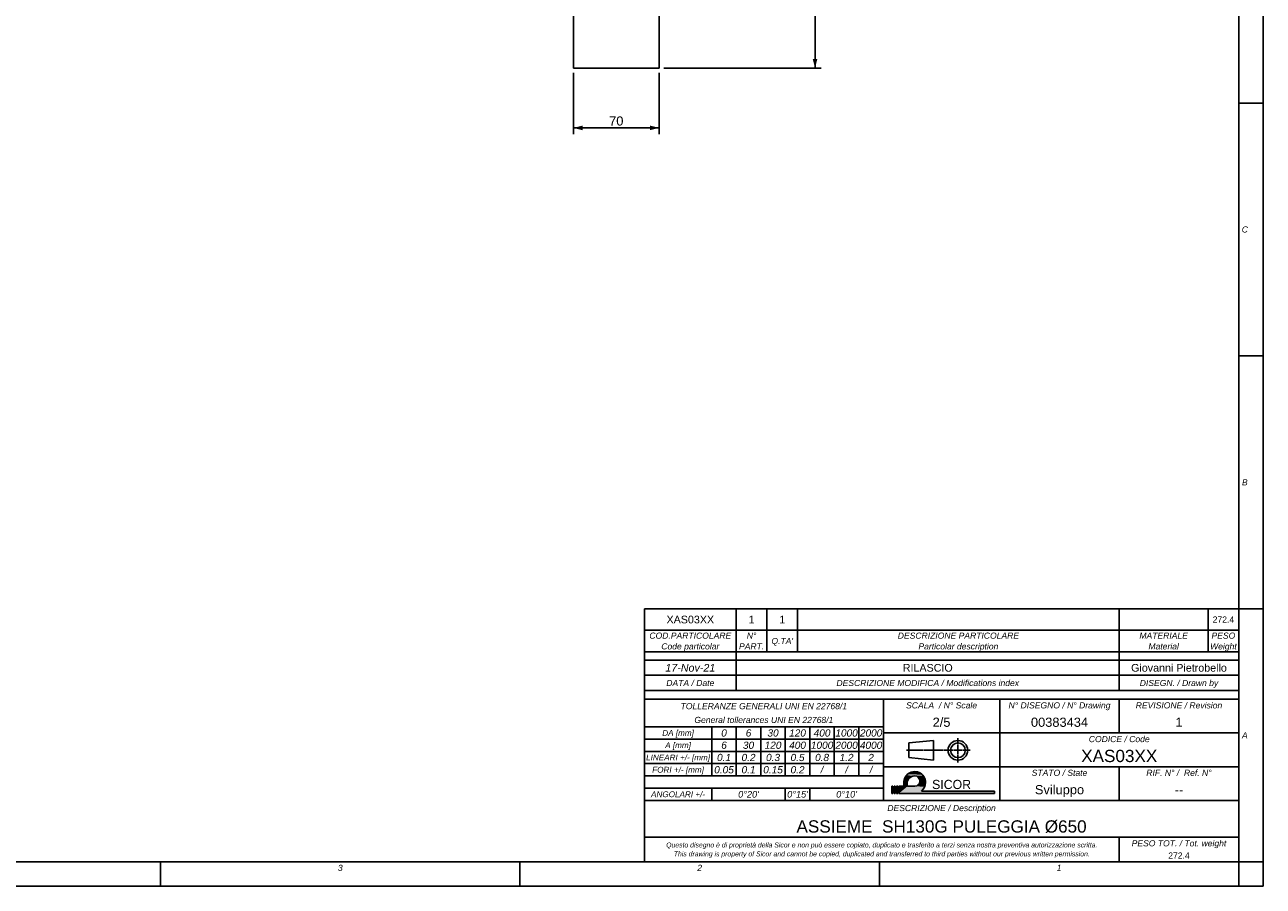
# Model space of a CAD drawing. Header units: millimetres. Extents: x 0 to 1189, y 0 to 841.
# Tile 54 of 68: x 785 to 1189, y 0 to 281. Entities that reach past the tile are written whole.
import ezdxf

# ---------------------------------------------------------------- set-up
doc = ezdxf.new("R2010")
doc.units = ezdxf.units.MM
doc.header["$LTSCALE"] = 65.395
doc.layers.get('0').update_dxf_attribs({"linetype": 'CONTINUOUS'})
doc.layers.add('7_ALL_NOTE', color=7, linetype='CONTINUOUS')
doc.styles.get("Standard").update_dxf_attribs({"font": 'arial.ttf'})
doc.styles.add('TEXTSTYLE_1', font='gdt', dxfattribs={"width": 0.8})
doc.styles.add('TEXTSTYLE_2', font='sqr721be.ttf')
doc.styles.add('TEXTSTYLE_3', font='ariali.ttf')
doc.styles.add('TEXTSTYLE_4', font='arial.ttf')
doc.styles.add('TEXTSTYLE_5', font='ariali.ttf')
doc.dimstyles.new('DIMSTYLE_1', dxfattribs={"dimtxt": 3, "dimasz": 3, "dimexe": 2, "dimexo": 1.5, "dimgap": 0.75, "dimtad": 1, "dimdec": 1, "dimlfac": 2.5, "dimdsep": 46, "dimtxsty": 'Standard', "dimblk": '_FILLED', "dimblk1": '_FILLED', "dimblk2": '_FILLED', "dimcen": 0.09, "dimadec": 1, "dimazin": 2, "dimtp": 0.3, "dimtm": 0.3, "dimtfac": 1, "dimtdec": 1, "dimtofl": 0, "dimtmove": 0, "dimatfit": 3, "dimldrblk": '_FILLED', "dimfxl": 0, "dimtolj": 1, "dimarcsym": 0})
doc.dimstyles.new('DIMSTYLE_4', dxfattribs={"dimtxt": 3, "dimasz": 3, "dimexe": 2, "dimexo": 1.5, "dimgap": 0.75, "dimtad": 1, "dimdec": 1, "dimlfac": 2.5, "dimdsep": 46, "dimtxsty": 'Standard', "dimblk": '_FILLED', "dimblk1": '_FILLED', "dimblk2": '_FILLED', "dimcen": 0.09, "dimadec": 1, "dimazin": 2, "dimtp": 0.8, "dimtm": 0.8, "dimtfac": 1, "dimtdec": 1, "dimtofl": 0, "dimtmove": 0, "dimatfit": 3, "dimldrblk": '_FILLED', "dimfxl": 0, "dimtolj": 1, "dimarcsym": 0})

# ---------------------------------------------------------------- blocks, each defined once
blk = doc.blocks.new('PROIEZIONE_BL0', base_point=(1082.95, 44.34))
at = {"color": 1, "linetype": 'Continuous'}
for p, q in [((1073.35, 46.74), (1081.35, 47.54)), ((1073.35, 41.94), (1073.35, 46.74)), ((1081.35, 41.14), (1081.35, 47.54)), ((1089.35, 48.34), (1089.35, 46.19)), ((1089.35, 45.93), (1089.35, 46.03)), ((1089.35, 45.77), (1089.35, 42.92)), ((1074.48, 44.34), (1072.55, 44.34)), ((1073.35, 41.94), (1081.35, 41.14)), ((1074.74, 44.34), (1074.64, 44.34)), ((1077.75, 44.34), (1074.9, 44.34)), ((1078.02, 44.34), (1077.91, 44.34)), ((1081.03, 44.34), (1078.18, 44.34)), ((1081.29, 44.34), (1081.19, 44.34)), ((1084.3, 44.34), (1081.45, 44.34)), ((1084.57, 44.34), (1084.46, 44.34)), ((1087.58, 44.34), (1084.73, 44.34)), ((1087.84, 44.34), (1087.74, 44.34)), ((1090.85, 44.34), (1088, 44.34)), ((1089.35, 42.65), (1089.35, 42.76)), ((1089.35, 40.34), (1089.35, 42.49)), ((1091.12, 44.34), (1091.01, 44.34)), ((1093.35, 44.34), (1091.28, 44.34))]:
    blk.add_line(p, q, dxfattribs=at)
for radius in [3.2, 2.4]:
    blk.add_circle((1089.35, 44.34), radius, dxfattribs=at)
blk = doc.blocks.new('LOGO_SICOR_BL1', base_point=(1084.51, 33.83))
at = {"color": 1, "linetype": 'Continuous'}
for p, q in [((1068.12, 32.64), (1067.72, 32.64)), ((1067.72, 32.64), (1067.72, 30.27)), ((1068.12, 32.64), (1067.72, 32.64)), ((1067.72, 32.64), (1067.72, 30.27)), ((1067.72, 32.64), (1067.72, 30.27)), ((1068.12, 32.64), (1067.72, 32.64)), ((1068.12, 30.27), (1068.12, 32.64)), ((1068.12, 30.27), (1068.12, 32.64)), ((1068.12, 30.27), (1068.12, 32.64)), ((1068.91, 32.64), (1068.51, 32.64)), ((1068.51, 32.64), (1068.51, 30.27)), ((1068.91, 32.64), (1068.51, 32.64)), ((1068.51, 32.64), (1068.51, 30.27)), ((1068.51, 32.64), (1068.51, 30.27)), ((1068.91, 32.64), (1068.51, 32.64)), ((1068.91, 30.27), (1068.91, 32.64)), ((1068.91, 30.27), (1068.91, 32.64)), ((1068.91, 30.27), (1068.91, 32.64)), ((1069.7, 32.64), (1069.3, 32.64)), ((1069.3, 32.64), (1069.3, 30.27)), ((1069.7, 32.64), (1069.3, 32.64)), ((1069.3, 32.64), (1069.3, 30.27)), ((1069.3, 32.64), (1069.3, 30.27)), ((1069.7, 32.64), (1069.3, 32.64)), ((1069.7, 30.27), (1069.7, 32.64)), ((1069.7, 30.27), (1069.7, 32.64)), ((1069.7, 30.27), (1069.7, 32.64)), ((1070.09, 30.27), (1070.09, 32.64)), ((1070.09, 32.64), (1071.88, 32.64)), ((1071.88, 32.64), (1070.09, 32.64)), ((1070.09, 32.64), (1070.09, 30.27)), ((1071.88, 32.64), (1070.09, 32.64)), ((1070.09, 32.64), (1070.09, 30.27)), ((1075.23, 32.64), (1072.93, 32.64)), ((1075.23, 32.64), (1072.93, 32.64)), ((1072.93, 32.64), (1075.23, 32.64)), ((1067.72, 30.27), (1068.12, 30.27)), ((1067.72, 30.27), (1068.12, 30.27)), ((1067.72, 30.27), (1068.12, 30.27)), ((1068.51, 30.27), (1068.91, 30.27)), ((1068.51, 30.27), (1068.91, 30.27)), ((1068.51, 30.27), (1068.91, 30.27)), ((1069.3, 30.27), (1069.7, 30.27)), ((1069.3, 30.27), (1069.7, 30.27)), ((1069.3, 30.27), (1069.7, 30.27)), ((1070.09, 30.27), (1101.31, 30.27)), ((1070.09, 30.27), (1101.31, 30.27)), ((1070.09, 30.27), (1101.31, 30.27)), ((1101.31, 31.06), (1077.46, 31.06)), ((1101.31, 31.06), (1077.46, 31.06)), ((1101.31, 31.06), (1077.46, 31.06)), ((1101.31, 30.27), (1101.31, 31.06)), ((1101.31, 30.27), (1101.31, 31.06)), ((1101.31, 30.27), (1101.31, 31.06))]:
    blk.add_line(p, q, dxfattribs=at)
for centre, radius, start, end in [((1075.23, 33.83), 3.56, 0, 199.4712), ((1075.23, 33.83), 3.56, 0, 199.4712), ((1075.23, 33.83), 3.56, 0, 199.4712), ((1075.23, 33.83), 3.56, 0, 199.4712), ((1075.23, 33.53), 2.47, 90, 201.1002), ((1075.23, 33.53), 2.47, 90, 201.1002), ((1075.23, 33.53), 2.47, 90, 201.1002), ((1075.23, 34.32), 1.68, 270, 90), ((1075.23, 34.32), 1.68, 270, 90), ((1075.23, 34.32), 1.68, 270, 90), ((1075.23, 33.83), 3.56, 308.9424, 360), ((1075.23, 33.83), 3.56, 308.9424, 360), ((1075.23, 33.83), 3.56, 308.9424, 360), ((1075.23, 33.83), 3.56, 308.9424, 360)]:
    blk.add_arc(centre, radius, start, end, dxfattribs=at)
for points in [[(1072.58, 36.2), (1072.92, 36.54), (1077.7, 36.39)], [(1077.7, 36.39), (1078.02, 36.04), (1072.58, 36.2)], [(1072.92, 36.54), (1073.31, 36.82), (1077.33, 36.69)], [(1077.33, 36.69), (1077.7, 36.39), (1072.92, 36.54)], [(1073.31, 36.82), (1073.72, 37.05), (1076.93, 36.95)], [(1076.93, 36.95), (1077.33, 36.69), (1073.31, 36.82)], [(1073.72, 37.05), (1074.17, 37.22), (1076.5, 37.15)], [(1076.5, 37.15), (1076.93, 36.95), (1073.72, 37.05)], [(1074.17, 37.22), (1074.63, 37.33), (1076.05, 37.29)], [(1076.05, 37.29), (1076.5, 37.15), (1074.17, 37.22)], [(1074.63, 37.33), (1075.1, 37.38), (1075.58, 37.37)], [(1075.58, 37.37), (1076.05, 37.29), (1074.63, 37.33)], [(1067.72, 30.27), (1067.72, 32.64), (1068.12, 32.64)], [(1068.12, 32.64), (1068.12, 30.27), (1067.72, 30.27)], [(1068.51, 30.27), (1068.51, 32.64), (1068.91, 32.64)], [(1068.91, 32.64), (1068.91, 30.27), (1068.51, 30.27)], [(1069.3, 30.27), (1069.3, 32.64), (1069.7, 32.64)], [(1069.7, 32.64), (1069.7, 30.27), (1069.3, 30.27)], [(1078.5, 32.43), (1070.09, 30.27), (1075.23, 32.64)], [(1075.23, 32.64), (1070.09, 30.27), (1072.93, 32.64)], [(1072.93, 32.64), (1070.09, 30.27), (1071.88, 32.64)], [(1070.09, 30.27), (1070.09, 32.64), (1071.88, 32.64)], [(1078.37, 32.17), (1070.09, 30.27), (1078.5, 32.43)], [(1071.68, 34.05), (1071.74, 34.52), (1072.88, 34.3)], [(1072.88, 34.3), (1072.81, 34.03), (1071.68, 34.05)], [(1071.68, 33.57), (1071.68, 34.05), (1072.81, 34.03)], [(1072.77, 33.75), (1071.68, 33.57), (1072.81, 34.03)], [(1072.77, 33.75), (1072.76, 33.47), (1071.68, 33.57)], [(1071.75, 33.1), (1071.68, 33.57), (1072.76, 33.47)], [(1071.74, 34.52), (1071.86, 34.98), (1073.12, 34.81)], [(1072.98, 34.56), (1071.74, 34.52), (1073.12, 34.81)], [(1072.98, 34.56), (1072.88, 34.3), (1071.74, 34.52)], [(1072.78, 33.19), (1071.75, 33.1), (1072.76, 33.47)], [(1072.78, 33.19), (1072.84, 32.91), (1071.75, 33.1)], [(1071.88, 32.64), (1071.75, 33.1), (1072.84, 32.91)], [(1071.86, 34.98), (1072.05, 35.42), (1073.46, 35.26)], [(1073.28, 35.04), (1071.86, 34.98), (1073.46, 35.26)], [(1073.28, 35.04), (1073.12, 34.81), (1071.86, 34.98)], [(1072.84, 32.91), (1072.93, 32.64), (1071.88, 32.64)], [(1072.05, 35.42), (1072.29, 35.83), (1074.14, 35.75)], [(1073.9, 35.61), (1072.05, 35.42), (1074.14, 35.75)], [(1073.67, 35.45), (1072.05, 35.42), (1073.9, 35.61)], [(1073.67, 35.45), (1073.46, 35.26), (1072.05, 35.42)], [(1072.29, 35.83), (1072.58, 36.2), (1074.95, 35.99)], [(1074.67, 35.94), (1072.29, 35.83), (1074.95, 35.99)], [(1074.4, 35.86), (1072.29, 35.83), (1074.67, 35.94)], [(1074.4, 35.86), (1074.14, 35.75), (1072.29, 35.83)], [(1078.02, 36.04), (1075.23, 36), (1072.58, 36.2)], [(1075.23, 36), (1074.95, 35.99), (1072.58, 36.2)], [(1075.23, 36), (1078.02, 36.04), (1075.45, 35.99)], [(1075.45, 32.66), (1078.6, 32.7), (1075.23, 32.64)], [(1078.6, 32.7), (1078.5, 32.43), (1075.23, 32.64)], [(1075.45, 35.99), (1078.02, 36.04), (1075.66, 35.94)], [(1075.45, 32.66), (1075.66, 32.7), (1078.6, 32.7)], [(1075.66, 35.94), (1078.02, 36.04), (1075.87, 35.87)], [(1075.87, 32.77), (1078.68, 32.97), (1075.66, 32.7)], [(1078.68, 32.97), (1078.6, 32.7), (1075.66, 32.7)], [(1075.87, 35.87), (1078.02, 36.04), (1076.07, 35.78)], [(1076.07, 32.87), (1078.68, 32.97), (1075.87, 32.77)], [(1076.07, 35.78), (1078.02, 36.04), (1076.25, 35.66)], [(1076.07, 32.87), (1076.25, 32.99), (1078.68, 32.97)], [(1078.02, 36.04), (1078.29, 35.64), (1076.25, 35.66)], [(1076.42, 35.51), (1076.25, 35.66), (1078.29, 35.64)], [(1076.42, 33.14), (1078.74, 33.26), (1076.25, 32.99)], [(1078.74, 33.26), (1078.68, 32.97), (1076.25, 32.99)], [(1076.42, 35.51), (1078.29, 35.64), (1076.56, 35.35)], [(1076.42, 33.14), (1076.56, 33.3), (1078.74, 33.26)], [(1078.29, 35.64), (1078.5, 35.22), (1076.56, 35.35)], [(1076.68, 35.16), (1076.56, 35.35), (1078.5, 35.22)], [(1076.68, 33.48), (1078.77, 33.54), (1076.56, 33.3)], [(1078.77, 33.54), (1078.74, 33.26), (1076.56, 33.3)], [(1076.68, 35.16), (1078.5, 35.22), (1076.78, 34.97)], [(1076.68, 33.48), (1076.78, 33.68), (1078.77, 33.54)], [(1078.5, 35.22), (1078.66, 34.77), (1076.78, 34.97)], [(1076.85, 34.76), (1076.78, 34.97), (1078.66, 34.77)], [(1076.78, 33.68), (1076.85, 33.89), (1078.79, 33.83)], [(1078.79, 33.83), (1078.77, 33.54), (1076.78, 33.68)], [(1076.85, 34.76), (1078.66, 34.77), (1076.89, 34.54)], [(1076.89, 34.1), (1078.75, 34.3), (1076.85, 33.89)], [(1078.75, 34.3), (1078.79, 33.83), (1076.85, 33.89)], [(1076.89, 34.54), (1078.66, 34.77), (1076.91, 34.32)], [(1076.89, 34.1), (1076.91, 34.32), (1078.75, 34.3)], [(1078.66, 34.77), (1078.75, 34.3), (1076.91, 34.32)], [(1078.23, 31.92), (1070.09, 30.27), (1078.37, 32.17)], [(1078.06, 31.68), (1070.09, 30.27), (1078.23, 31.92)], [(1077.88, 31.46), (1070.09, 30.27), (1078.06, 31.68)], [(1077.68, 31.25), (1070.09, 30.27), (1077.88, 31.46)], [(1077.46, 31.06), (1070.09, 30.27), (1077.68, 31.25)], [(1101.31, 31.06), (1070.09, 30.27), (1077.46, 31.06)], [(1101.31, 31.06), (1101.31, 30.27), (1070.09, 30.27)]]:
    blk.add_solid(points, dxfattribs=at)
at = {"color": 1, "linetype": 'Continuous', "style": 'TEXTSTYLE_2'}
blk.add_text('SICOR', height=3, dxfattribs=at).set_placement((1080.92, 31.7))
blk = doc.blocks.new('_FILLED')
at = {"color": 0, "linetype": 'ByBlock'}
blk.add_solid([(0, 0), (-1, 0.25), (-1, -0.25)], dxfattribs=at)
blk = doc.blocks.new('*D1')
at = {"color": 2, "linetype": 'Continuous'}
for p, q in [((963.83, 265.38), (963.83, 245.39)), ((991.83, 265.38), (991.83, 245.39)), ((963.83, 247.39), (977.83, 247.39)), ((991.83, 247.39), (977.83, 247.39))]:
    blk.add_line(p, q, dxfattribs=at)
at = {"color": 2, "linetype": 'Continuous', "xscale": 3, "yscale": 3, "zscale": 3, "rotation": 180}
blk.add_blockref('_FILLED', (963.83, 247.39), dxfattribs=at)
at = {"color": 2, "linetype": 'Continuous', "xscale": 3, "yscale": 3, "zscale": 3}
blk.add_blockref('_FILLED', (991.83, 247.39), dxfattribs=at)
at = {"color": 2, "linetype": 'Continuous', "insert": (977.83, 251.14), "char_height": 3, "width": 4.6617, "attachment_point": 2, "line_spacing_factor": 0.9}
blk.add_mtext('70', dxfattribs=at)
blk = doc.blocks.new('*D7')
at = {"color": 2, "linetype": 'Continuous'}
for p, q in [((993.33, 528.48), (1044.72, 528.48)), ((1042.72, 528.48), (1042.72, 397.68)), ((1042.72, 266.88), (1042.72, 397.68)), ((993.33, 266.88), (1044.72, 266.88))]:
    blk.add_line(p, q, dxfattribs=at)
at = {"color": 2, "linetype": 'Continuous', "xscale": 3, "yscale": 3, "zscale": 3}
for p, rotation in [((1042.72, 528.48), 90), ((1042.72, 266.88), 270)]:
    blk.add_blockref('_FILLED', p, dxfattribs=dict(at, rotation=rotation))
at = {"color": 2, "linetype": 'Continuous', "insert": (1038.97, 397.68), "char_height": 3, "width": 10.9926, "attachment_point": 2, "rotation": 90, "line_spacing_factor": 0.9, "style": 'TEXTSTYLE_1'}
blk.add_mtext('{\\fgdt;n}\\fArial;654', dxfattribs=at)

msp = doc.modelspace()

# ---------------------------------------------------------------- linework, layer by layer
at = {"color": 7, "linetype": 'Continuous'}
for p, q in [((1189, 0), (1189, 841)), ((1181, 8), (1181, 833)), ((963.832, 528.479), (963.832, 266.879)), ((991.832, 528.479), (991.832, 266.879)), ((963.832, 266.879), (991.832, 266.879)), ((8, 8), (1181, 8)), ((0, 0), (1189, 0))]:
    msp.add_line(p, q, dxfattribs=at)
at = {"color": 2, "linetype": 'Continuous'}
for p, q in [((1181, 833), (1181, 8)), ((1189, 833), (1189, 8)), ((1181, 255.5), (1189, 255.5)), ((1181, 173), (1189, 173)), ((987, 76.5), (987, 90.5)), ((987, 90.5), (1181, 90.5)), ((1017, 76.5), (1017, 90.5)), ((1027, 76.5), (1027, 90.5)), ((1037, 76.5), (1037, 90.5)), ((1142, 76.5), (1142, 90.5)), ((1171, 76.5), (1171, 90.5)), ((1181, 90.5), (1189, 90.5)), ((1181, 76.5), (1181, 90.5)), ((987, 83.5), (1181, 83.5)), ((987, 63.8), (987, 76.5)), ((987, 76.5), (1181, 76.5)), ((987, 76.5), (1181, 76.5)), ((987, 73.7), (1181, 73.7)), ((1017, 63.8), (1017, 76.5)), ((1142, 63.8), (1142, 76.5)), ((1181, 63.8), (1181, 76.5)), ((987, 68.8), (1181, 68.8)), ((987, 63.8), (1181, 63.8)), ((987, 63.8), (987, 8)), ((987, 63.8), (1181, 63.8)), ((987, 61), (1181, 61)), ((987, 61), (1065, 61)), ((987, 61), (987, 28)), ((1065, 61), (1065, 28)), ((1065, 61), (1065, 28)), ((1103, 61), (1103, 28)), ((1142, 61), (1142, 50)), ((1181, 63.8), (1181, 8)), ((987, 52), (1065, 52)), ((1009, 52), (1009, 36)), ((1017, 52), (1017, 36)), ((1025, 52), (1025, 36)), ((1033, 52), (1033, 36)), ((1041, 52), (1041, 36)), ((1049, 52), (1049, 36)), ((1057, 52), (1057, 36)), ((1065, 50), (1181, 50)), ((987, 48), (1065, 48)), ((987, 44), (1065, 44)), ((987, 40), (1065, 40)), ((1065, 39), (1181, 39)), ((1142, 39), (1142, 28)), ((987, 36), (1065, 36)), ((987, 32), (1065, 32)), ((1009, 32), (1009, 28)), ((1033, 32), (1033, 28)), ((1041, 32), (1041, 28)), ((987, 28), (1181, 28)), ((987, 28), (1065, 28)), ((987, 16), (1181, 16)), ((1142, 16), (1142, 8)), ((8, 8), (1181, 8)), ((829.1, 8), (829.1, 0)), ((946.4, 8), (946.4, 0)), ((987, 8), (1181, 8)), ((1063.7, 8), (1063.7, 0)), ((1181, 8), (1181, 0)), ((1181, 8), (1189, 8)), ((8, 0), (1181, 0))]:
    msp.add_line(p, q, dxfattribs=at)

# ---------------------------------------------------------------- block references
for name, p in [('PROIEZIONE_BL0', (1082.947, 44.341)), ('LOGO_SICOR_BL1', (1084.514, 33.828))]:
    msp.add_blockref(name, p, dxfattribs=at)

# ---------------------------------------------------------------- texts
at = {"layer": '7_ALL_NOTE', "color": 1, "linetype": 'Continuous', "attachment_point": 2, "line_spacing_factor": 0.9}
for s, insert, char_height, width, style in [('C', (1183, 215.25), 2, 2.03717, 'TEXTSTYLE_3'), ('B', (1183, 132.75), 2, 1.86617, 'TEXTSTYLE_3'), ('XAS03XX', (1002, 88.25), 2.5, 15.50186, 'TEXTSTYLE_4'), ('1', (1022, 88.25), 2.5, 1.94238, 'TEXTSTYLE_4'), ('1', (1032, 88.25), 2.5, 1.94238, 'TEXTSTYLE_4'), ('272.4', (1176, 88), 2, 6.98885, 'TEXTSTYLE_4'), ('COD.PARTICOLARE', (1002, 82.75), 2, 26.78067, 'TEXTSTYLE_3'), ('N°', (1022, 82.75), 2, 3.14498, 'TEXTSTYLE_3'), ("Q.TA'", (1032, 81), 2, 7.22677, 'TEXTSTYLE_3'), ('DESCRIZIONE PARTICOLARE', (1089.5, 82.75), 2, 39.63569, 'TEXTSTYLE_3'), ('MATERIALE', (1156.5, 82.75), 2, 15.92565, 'TEXTSTYLE_3'), ('PESO', (1176, 82.75), 2, 7.74721, 'TEXTSTYLE_3'), ('Code particolar', (1002, 79.25), 2, 19.18216, 'TEXTSTYLE_3'), ('PART.', (1022, 79.25), 2, 8.20818, 'TEXTSTYLE_3'), ('Particolar description', (1089.5, 79.25), 2, 26.05948, 'TEXTSTYLE_3'), ('Material', (1156.5, 79.25), 2, 10.02974, 'TEXTSTYLE_3'), ('Weight', (1176, 79.25), 2, 8.83271, 'TEXTSTYLE_3'), ('17-Nov-21 ', (1002, 72.5), 2.5, 17.26766, 'TEXTSTYLE_5'), ('RILASCIO', (1079.5, 72.5), 2.5, 16.27323, 'TEXTSTYLE_4'), ('Giovanni Pietrobello', (1161.5, 72.5), 2.5, 31.21747, 'TEXTSTYLE_4'), ('DATA / Date ', (1002, 67.3), 2, 16.42379, 'TEXTSTYLE_5'), ('DESCRIZIONE MODIFICA / Modifications index', (1079.5, 67.3), 2, 59.60595, 'TEXTSTYLE_3'), ('DISEGN. / Drawn by', (1161.5, 67.3), 2, 25.73978, 'TEXTSTYLE_3'), ('TOLLERANZE GENERALI UNI EN 22768/1', (1026, 59.75), 2, 54.26022, 'TEXTSTYLE_3'), ('SCALA  / N° Scale', (1084, 60), 2, 23.12268, 'TEXTSTYLE_3'), ('N° DISEGNO / N° Drawing', (1122.5, 60), 2, 33.22677, 'TEXTSTYLE_3'), ('REVISIONE / Revision', (1161.5, 60), 2, 28.20818, 'TEXTSTYLE_3'), ('General tollerances UNI EN 22768/1', (1026, 55.25), 2, 45.30112, 'TEXTSTYLE_3'), ('2/5', (1084, 55), 3, 5.82156, 'TEXTSTYLE_4'), ('00383434', (1122.5, 55), 3, 18.64684, 'TEXTSTYLE_4'), ('1', (1161.5, 55), 3, 2.33086, 'TEXTSTYLE_4'), ('DA [mm]', (998, 50.95), 1.9, 10.42528, 'TEXTSTYLE_3'), ('0', (1013, 51.175), 2.35, 1.85204, 'TEXTSTYLE_3'), ('6', (1021, 51.175), 2.35, 1.86952, 'TEXTSTYLE_3'), ('30', (1029, 51.175), 2.35, 3.67788, 'TEXTSTYLE_3'), ('120', (1037, 51.175), 2.35, 5.50372, 'TEXTSTYLE_3'), ('400', (1045, 51.175), 2.35, 5.50372, 'TEXTSTYLE_3'), ('1000', (1053, 51.175), 2.35, 7.32955, 'TEXTSTYLE_3'), ('2000', (1061, 51.175), 2.35, 7.32955, 'TEXTSTYLE_3'), ('CODICE / Code', (1142, 49), 2, 19.84387, 'TEXTSTYLE_3'), ('A', (1183, 50.25), 2, 1.85874, 'TEXTSTYLE_3'), ('A [mm]', (998, 46.95), 1.9, 8.51115, 'TEXTSTYLE_3'), ('6', (1013, 47.175), 2.35, 1.86952, 'TEXTSTYLE_3'), ('30', (1021, 47.175), 2.35, 3.67788, 'TEXTSTYLE_3'), ('120', (1029, 47.175), 2.35, 5.50372, 'TEXTSTYLE_3'), ('400', (1037, 47.175), 2.35, 5.50372, 'TEXTSTYLE_3'), ('1000', (1045, 47.175), 2.35, 7.32955, 'TEXTSTYLE_3'), ('2000', (1053, 47.175), 2.35, 7.32955, 'TEXTSTYLE_3'), ('4000', (1061, 47.175), 2.35, 7.32955, 'TEXTSTYLE_3'), ('XAS03XX', (1142, 44.5), 4, 24.80297, 'TEXTSTYLE_4'), ('LINEARI +/- [mm]', (998, 42.95), 1.9, 20.94944, 'TEXTSTYLE_3'), ('0.1', (1013, 43.175), 2.35, 4.56022, 'TEXTSTYLE_3'), ('0.2', (1021, 43.175), 2.35, 4.5777, 'TEXTSTYLE_3'), ('0.3', (1029, 43.175), 2.35, 4.56022, 'TEXTSTYLE_3'), ('0.5', (1037, 43.175), 2.35, 4.61264, 'TEXTSTYLE_3'), ('0.8', (1045, 43.175), 2.35, 4.58643, 'TEXTSTYLE_3'), ('1.2', (1053, 43.175), 2.35, 4.5777, 'TEXTSTYLE_3'), ('2', (1061, 43.175), 2.35, 1.84331, 'TEXTSTYLE_3'), ('FORI +/- [mm]', (998, 38.95), 1.9, 16.97286, 'TEXTSTYLE_3'), ('0.05', (1013, 39.175), 2.35, 6.43848, 'TEXTSTYLE_3'), ('0.1', (1021, 39.175), 2.35, 4.56022, 'TEXTSTYLE_3'), ('0.15', (1029, 39.175), 2.35, 6.43848, 'TEXTSTYLE_3'), ('0.2', (1037, 39.175), 2.35, 4.5777, 'TEXTSTYLE_3'), ('/', (1045, 39.175), 2.35, 1.33662, 'TEXTSTYLE_3'), ('/', (1053, 39.175), 2.35, 1.33662, 'TEXTSTYLE_3'), ('/', (1061, 39.175), 2.35, 1.33662, 'TEXTSTYLE_3'), ('STATO / State ', (1122.5, 38), 2, 18.89963, 'TEXTSTYLE_3'), ('RIF. N° /  Ref. N°', (1161.5, 38), 2, 21.29368, 'TEXTSTYLE_3'), ('Sviluppo', (1122.5, 33), 3, 16.05948, 'TEXTSTYLE_4'), ('ANGOLARI +/-', (998, 30.95), 1.9, 17.59442, 'TEXTSTYLE_3'), ("0°20'", (1021, 31.075), 2.15, 6.9855, 'TEXTSTYLE_3'), ("0°15'", (1037, 31.075), 2.15, 6.9855, 'TEXTSTYLE_3'), ("0°10'", (1053, 31.075), 2.15, 6.9855, 'TEXTSTYLE_3'), ('--', (1161.5, 33), 3, 2.7881, 'TEXTSTYLE_4'), ('DESCRIZIONE / Description', (1084, 26.5), 2, 35.33829, 'TEXTSTYLE_3'), ('ASSIEME  SH130G PULEGGIA Ø650', (1084, 21.5), 4, 94.55762, 'TEXTSTYLE_4'), ('Questo disegno è di proprietà della Sicor e non può essere copiato, duplicato e trasferito a terzi senza nostra preventiva autorizzazione scritta.', (1064.5, 14.25), 1.6, 140.84164, 'TEXTSTYLE_3'), ('PESO TOT. / Tot. weight', (1161.5, 15), 2, 30.98141, 'TEXTSTYLE_3'), ('This drawing is property of Sicor and cannot be copied, duplicated and transferred to third parties without our previous written permission.', (1064.5, 11.35), 1.6, 135.64907, 'TEXTSTYLE_3'), ('272.4', (1161.5, 11), 2, 6.98885, 'TEXTSTYLE_4'), ('3', (887.75, 7), 2, 1.5539, 'TEXTSTYLE_3'), ('2', (1005.05, 7), 2, 1.56877, 'TEXTSTYLE_3'), ('1', (1122.35, 7), 2, 1.5539, 'TEXTSTYLE_3')]:
    msp.add_mtext(s, dxfattribs=dict(at, insert=insert, char_height=char_height, width=width, style=style))

# ---------------------------------------------------------------- dimensions: what is measured, and where the dimension line sits
at = {"color": 2, "linetype": 'Continuous'}
dim = msp.add_linear_dim(base=(1042.721, 266.879), p1=(991.832, 528.479), p2=(991.832, 266.879), angle=270, text='%%c<>', dimstyle='DIMSTYLE_4', dxfattribs=at)
dim.commit()
dim.dimension.update_dxf_attribs({"geometry": '*D7', "text_midpoint": (1042.721, 397.679), "dimtype": 160})
dim = msp.add_linear_dim(base=(991.832, 247.389), p1=(963.832, 266.879), p2=(991.832, 266.879), dimstyle='DIMSTYLE_1', dxfattribs=at)
dim.commit()
dim.dimension.update_dxf_attribs({"geometry": '*D1', "text_midpoint": (977.835, 247.389), "dimtype": 160})

doc.saveas('drawing.dxf')
